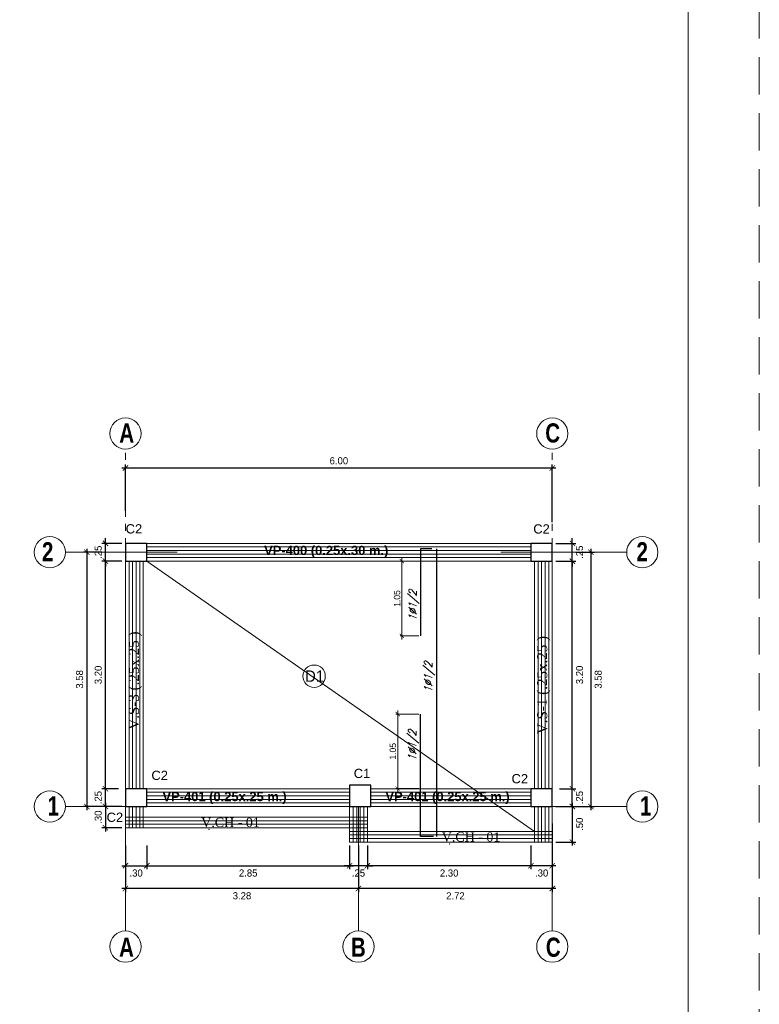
# Model space of a CAD drawing. Header units: metres. Extents: x -11 to 490, y -19 to 215.
# Tile 61 of 73: x 121 to 132, y 7 to 21. Entities that reach past the tile are written whole.
import ezdxf
from ezdxf.enums import TextEntityAlignment as Align

# ---------------------------------------------------------------- set-up
doc = ezdxf.new("R2010")
doc.units = ezdxf.units.M
for name, pattern in [('DASHDOT', [1, 0.5, -0.25, 0, -0.25]), ('DASHED', [19.05, 12.7, -6.35]), ('HIDDEN', [0.375, 0.25, -0.125])]:
    doc.linetypes.add(name, pattern=pattern)
for name, color, linetype, lineweight in [('ARMADURA', 4, 'Continuous', 25), ('COLUMNAS', 5, 'Continuous', 80), ('COTAS', 9, 'Continuous', 13), ('EJES', 251, 'Continuous', 20), ('LAYER2', 1, 'Continuous', 20), ('Pluma 0.2', 252, 'Continuous', 20)]:
    doc.layers.add(name, color=color, linetype=linetype, lineweight=lineweight)
doc.layers.add('FIERRO', color=5, linetype='Continuous')
doc.layers.add('VIGAS', color=2, linetype='Continuous')
doc.layers.add('no se imprime', color=8, linetype='DASHED', plot=False)
doc.layers.add('PLUMA 0.8', color=7, linetype='Continuous', lineweight=80, true_color=0x2e2e2e)
doc.styles.add('ARIAL', font='arial.ttf', dxfattribs={"width": 0.95})
doc.styles.add('ARIALNEG', font='arialbd.ttf')
doc.styles.add('DUTCHBI', font='dutchbi.ttf')
doc.styles.add('joe1', font='impact.ttf')
doc.styles.add('STYLE5', font='romans.shx', dxfattribs={"width": 0.8})
doc.styles.add('TEXTOCENT', font='GOTHIC.TTF')
doc.styles.add('ZOILA', font='arial.ttf', dxfattribs={"oblique": 0.01})
doc.dimstyles.new('PLANTA50', dxfattribs={"dimscale": 0.5, "dimtxt": 0.2, "dimasz": 0.15, "dimexe": 0.1, "dimexo": 0.1, "dimgap": 0.1, "dimtad": 2, "dimzin": 7, "dimdsep": 46, "dimtxsty": 'TEXTOCENT', "dimblk": 'ARCHTICK', "dimcen": 0.2, "dimdle": 0.1, "dimclrd": 8, "dimclre": 8, "dimclrt": 256, "dimaunit": 1, "dimadec": 0, "dimazin": 0, "dimtfac": 1, "dimtix": 1, "dimtmove": 2, "dimatfit": 3, "dimldrblk": 'ARCHTICK', "dimfxl": 1, "dimtolj": 1, "dimtzin": 0, "dimarcsym": 0})

# ---------------------------------------------------------------- blocks, each defined once
blk = doc.blocks.new('_ARCHTICK')
at = {"color": 0, "linetype": 'ByBlock', "const_width": 0.15}
blk.add_lwpolyline([(-0.5, -0.5), (0.5, 0.5)], dxfattribs=at)
blk = doc.blocks.new('*D481')
at = {"layer": 'COTAS', "color": 8, "lineweight": -2, "transparency": 16777216}
for p, q in [((128.819, 9.201), (128.819, 8.556)), ((128.519, 8.889), (128.519, 8.556)), ((128.869, 8.606), (128.469, 8.606))]:
    blk.add_line(p, q, dxfattribs=at)
at = {"layer": 'Defpoints', "color": 0, "lineweight": 5, "transparency": 16777216}
for p in [(128.819, 9.251), (128.519, 8.939), (128.519, 8.606)]:
    blk.add_point(p, dxfattribs=at)
at = {"layer": 'COTAS', "color": 8, "lineweight": -2, "transparency": 16777216, "xscale": 0.075, "yscale": 0.075, "zscale": 0.075, "rotation": 180}
blk.add_blockref('_ARCHTICK', (128.519, 8.606), dxfattribs=at)
at = {"layer": 'COTAS', "color": 8, "lineweight": -2, "transparency": 16777216, "xscale": 0.075, "yscale": 0.075, "zscale": 0.075}
blk.add_blockref('_ARCHTICK', (128.819, 8.606), dxfattribs=at)
at = {"layer": 'COTAS', "transparency": 16777216, "insert": (128.669, 8.503), "char_height": 0.1, "attachment_point": 5, "style": 'TEXTOCENT'}
blk.add_mtext('\\A1;.30', dxfattribs=at)
blk = doc.blocks.new('*D482')
at = {"layer": 'COTAS', "color": 8, "lineweight": -2, "transparency": 16777216}
for p, q in [((126.094, 8.889), (126.094, 8.236)), ((128.819, 8.889), (128.819, 8.236)), ((128.869, 8.286), (126.044, 8.286))]:
    blk.add_line(p, q, dxfattribs=at)
at = {"layer": 'Defpoints', "color": 0, "lineweight": 5, "transparency": 16777216}
for p in [(126.094, 8.939), (128.819, 8.939), (126.094, 8.286)]:
    blk.add_point(p, dxfattribs=at)
at = {"layer": 'COTAS', "color": 8, "lineweight": -2, "transparency": 16777216, "xscale": 0.075, "yscale": 0.075, "zscale": 0.075, "rotation": 180}
blk.add_blockref('_ARCHTICK', (126.094, 8.286), dxfattribs=at)
at = {"layer": 'COTAS', "color": 8, "lineweight": -2, "transparency": 16777216, "xscale": 0.075, "yscale": 0.075, "zscale": 0.075}
blk.add_blockref('_ARCHTICK', (128.819, 8.286), dxfattribs=at)
at = {"layer": 'COTAS', "transparency": 16777216, "insert": (127.457, 8.183), "char_height": 0.1, "attachment_point": 5, "style": 'TEXTOCENT'}
blk.add_mtext('\\A1;2.72', dxfattribs=at)
blk = doc.blocks.new('*D483')
at = {"layer": 'COTAS', "color": 8, "lineweight": -2, "transparency": 16777216}
for p, q in [((125.969, 8.889), (125.969, 8.556)), ((126.219, 8.889), (126.219, 8.556)), ((125.969, 8.606), (125.894, 8.606)), ((126.219, 8.606), (125.969, 8.606)), ((126.219, 8.606), (126.294, 8.606))]:
    blk.add_line(p, q, dxfattribs=at)
at = {"layer": 'Defpoints', "color": 0, "lineweight": 5, "transparency": 16777216}
for p in [(125.969, 8.939), (126.219, 8.939), (125.969, 8.606)]:
    blk.add_point(p, dxfattribs=at)
at = {"layer": 'COTAS', "color": 8, "lineweight": -2, "transparency": 16777216, "xscale": 0.075, "yscale": 0.075, "zscale": 0.075}
blk.add_blockref('_ARCHTICK', (125.969, 8.606), dxfattribs=at)
at = {"layer": 'COTAS', "color": 8, "lineweight": -2, "transparency": 16777216, "xscale": 0.075, "yscale": 0.075, "zscale": 0.075, "rotation": 180}
blk.add_blockref('_ARCHTICK', (126.219, 8.606), dxfattribs=at)
at = {"layer": 'COTAS', "transparency": 16777216, "insert": (126.094, 8.503), "char_height": 0.1, "attachment_point": 5, "style": 'TEXTOCENT'}
blk.add_mtext('\\A1;.25', dxfattribs=at)
blk = doc.blocks.new('*D484')
at = {"layer": 'COTAS', "color": 8, "lineweight": -2, "transparency": 16777216}
for p, q in [((122.819, 8.889), (122.819, 8.236)), ((126.094, 8.889), (126.094, 8.236)), ((126.144, 8.286), (122.769, 8.286))]:
    blk.add_line(p, q, dxfattribs=at)
at = {"layer": 'Defpoints', "color": 0, "lineweight": 5, "transparency": 16777216}
for p in [(122.819, 8.939), (126.094, 8.939), (122.819, 8.286)]:
    blk.add_point(p, dxfattribs=at)
at = {"layer": 'COTAS', "color": 8, "lineweight": -2, "transparency": 16777216, "xscale": 0.075, "yscale": 0.075, "zscale": 0.075, "rotation": 180}
blk.add_blockref('_ARCHTICK', (122.819, 8.286), dxfattribs=at)
at = {"layer": 'COTAS', "color": 8, "lineweight": -2, "transparency": 16777216, "xscale": 0.075, "yscale": 0.075, "zscale": 0.075}
blk.add_blockref('_ARCHTICK', (126.094, 8.286), dxfattribs=at)
at = {"layer": 'COTAS', "transparency": 16777216, "insert": (124.457, 8.183), "char_height": 0.1, "attachment_point": 5, "style": 'TEXTOCENT'}
blk.add_mtext('\\A1;3.28', dxfattribs=at)
blk = doc.blocks.new('*D485')
at = {"layer": 'COTAS', "color": 8, "lineweight": -2, "transparency": 16777216}
for p, q in [((122.819, 8.889), (122.819, 8.556)), ((123.119, 8.889), (123.119, 8.556)), ((122.769, 8.606), (123.169, 8.606))]:
    blk.add_line(p, q, dxfattribs=at)
at = {"layer": 'Defpoints', "color": 0, "lineweight": 5, "transparency": 16777216}
for p in [(122.819, 8.939), (123.119, 8.939), (123.119, 8.606)]:
    blk.add_point(p, dxfattribs=at)
at = {"layer": 'COTAS', "color": 8, "lineweight": -2, "transparency": 16777216, "xscale": 0.075, "yscale": 0.075, "zscale": 0.075, "rotation": 180}
blk.add_blockref('_ARCHTICK', (122.819, 8.606), dxfattribs=at)
at = {"layer": 'COTAS', "color": 8, "lineweight": -2, "transparency": 16777216, "xscale": 0.075, "yscale": 0.075, "zscale": 0.075}
blk.add_blockref('_ARCHTICK', (123.119, 8.606), dxfattribs=at)
at = {"layer": 'COTAS', "transparency": 16777216, "insert": (122.969, 8.503), "char_height": 0.1, "attachment_point": 5, "style": 'TEXTOCENT'}
blk.add_mtext('\\A1;.30', dxfattribs=at)
blk = doc.blocks.new('*D486')
at = {"layer": 'COTAS', "color": 8, "lineweight": -2, "transparency": 16777216}
for p, q in [((123.119, 8.889), (123.119, 8.556)), ((125.969, 8.889), (125.969, 8.556)), ((123.069, 8.606), (126.019, 8.606))]:
    blk.add_line(p, q, dxfattribs=at)
at = {"layer": 'Defpoints', "color": 0, "lineweight": 5, "transparency": 16777216}
for p in [(123.119, 8.939), (125.969, 8.939), (125.969, 8.606)]:
    blk.add_point(p, dxfattribs=at)
at = {"layer": 'COTAS', "color": 8, "lineweight": -2, "transparency": 16777216, "xscale": 0.075, "yscale": 0.075, "zscale": 0.075, "rotation": 180}
blk.add_blockref('_ARCHTICK', (123.119, 8.606), dxfattribs=at)
at = {"layer": 'COTAS', "color": 8, "lineweight": -2, "transparency": 16777216, "xscale": 0.075, "yscale": 0.075, "zscale": 0.075}
blk.add_blockref('_ARCHTICK', (125.969, 8.606), dxfattribs=at)
at = {"layer": 'COTAS', "transparency": 16777216, "insert": (124.544, 8.503), "char_height": 0.1, "attachment_point": 5, "style": 'TEXTOCENT'}
blk.add_mtext('\\A1;2.85', dxfattribs=at)
blk = doc.blocks.new('*D487')
at = {"layer": 'COTAS', "color": 8, "lineweight": -2, "transparency": 16777216}
for p, q in [((126.219, 8.889), (126.219, 8.556)), ((128.519, 8.889), (128.519, 8.556)), ((128.569, 8.606), (126.169, 8.606))]:
    blk.add_line(p, q, dxfattribs=at)
at = {"layer": 'Defpoints', "color": 0, "lineweight": 5, "transparency": 16777216}
for p in [(126.219, 8.939), (128.519, 8.939), (126.219, 8.606)]:
    blk.add_point(p, dxfattribs=at)
at = {"layer": 'COTAS', "color": 8, "lineweight": -2, "transparency": 16777216, "xscale": 0.075, "yscale": 0.075, "zscale": 0.075, "rotation": 180}
blk.add_blockref('_ARCHTICK', (126.219, 8.606), dxfattribs=at)
at = {"layer": 'COTAS', "color": 8, "lineweight": -2, "transparency": 16777216, "xscale": 0.075, "yscale": 0.075, "zscale": 0.075}
blk.add_blockref('_ARCHTICK', (128.519, 8.606), dxfattribs=at)
at = {"layer": 'COTAS', "transparency": 16777216, "insert": (127.369, 8.503), "char_height": 0.1, "attachment_point": 5, "style": 'TEXTOCENT'}
blk.add_mtext('\\A1;2.30', dxfattribs=at)
blk = doc.blocks.new('*D488')
at = {"layer": 'COTAS', "color": 8, "lineweight": -2, "transparency": 16777216}
for p, q in [((129.1, 9.689), (129.1, 9.764)), ((128.919, 9.689), (129.15, 9.689)), ((129.1, 9.439), (129.1, 9.689)), ((128.919, 9.439), (129.15, 9.439)), ((129.1, 9.439), (129.1, 9.364))]:
    blk.add_line(p, q, dxfattribs=at)
at = {"layer": 'Defpoints', "color": 0, "lineweight": 5, "transparency": 16777216}
for p in [(128.869, 9.689), (129.1, 9.689), (128.869, 9.439)]:
    blk.add_point(p, dxfattribs=at)
at = {"layer": 'COTAS', "color": 8, "lineweight": -2, "transparency": 16777216, "xscale": 0.075, "yscale": 0.075, "zscale": 0.075}
for p, rotation in [((129.1, 9.689), 270), ((129.1, 9.439), 90)]:
    blk.add_blockref('_ARCHTICK', p, dxfattribs=dict(at, rotation=rotation))
at = {"layer": 'COTAS', "transparency": 16777216, "insert": (129.202, 9.564), "char_height": 0.1, "attachment_point": 5, "rotation": 90, "style": 'TEXTOCENT'}
blk.add_mtext('\\A1;.25', dxfattribs=at)
blk = doc.blocks.new('*D489')
at = {"layer": 'COTAS', "color": 8, "lineweight": -2, "transparency": 16777216}
for p, q in [((128.869, 12.889), (129.15, 12.889)), ((129.1, 9.639), (129.1, 12.939)), ((128.919, 9.689), (129.15, 9.689))]:
    blk.add_line(p, q, dxfattribs=at)
at = {"layer": 'Defpoints', "color": 0, "lineweight": 5, "transparency": 16777216}
for p in [(128.819, 12.889), (129.1, 12.889), (128.869, 9.689)]:
    blk.add_point(p, dxfattribs=at)
at = {"layer": 'COTAS', "color": 8, "lineweight": -2, "transparency": 16777216, "xscale": 0.075, "yscale": 0.075, "zscale": 0.075}
for p, rotation in [((129.1, 12.889), 90), ((129.1, 9.689), 270)]:
    blk.add_blockref('_ARCHTICK', p, dxfattribs=dict(at, rotation=rotation))
at = {"layer": 'COTAS', "transparency": 16777216, "insert": (129.202, 11.289), "char_height": 0.1, "attachment_point": 5, "rotation": 90, "style": 'TEXTOCENT'}
blk.add_mtext('\\A1;3.20', dxfattribs=at)
blk = doc.blocks.new('*D490')
at = {"layer": 'COTAS', "color": 8, "lineweight": -2, "transparency": 16777216}
for p, q in [((128.869, 9.439), (129.15, 9.439)), ((129.1, 9.489), (129.1, 8.889)), ((128.869, 8.939), (129.15, 8.939))]:
    blk.add_line(p, q, dxfattribs=at)
at = {"layer": 'Defpoints', "color": 0, "lineweight": 5, "transparency": 16777216}
for p in [(128.819, 9.439), (128.819, 8.939), (129.1, 8.939)]:
    blk.add_point(p, dxfattribs=at)
at = {"layer": 'COTAS', "color": 8, "lineweight": -2, "transparency": 16777216, "xscale": 0.075, "yscale": 0.075, "zscale": 0.075}
for p, rotation in [((129.1, 9.439), 90), ((129.1, 8.939), 270)]:
    blk.add_blockref('_ARCHTICK', p, dxfattribs=dict(at, rotation=rotation))
at = {"layer": 'COTAS', "transparency": 16777216, "insert": (129.202, 9.189), "char_height": 0.1, "attachment_point": 5, "rotation": 90, "style": 'TEXTOCENT'}
blk.add_mtext('\\A1;.50', dxfattribs=at)
blk = doc.blocks.new('*D491')
at = {"layer": 'COTAS', "color": 8, "lineweight": -2, "transparency": 16777216}
for p, q in [((129.15, 13.014), (129.411, 13.014)), ((129.361, 13.064), (129.361, 9.389)), ((128.919, 9.439), (129.411, 9.439))]:
    blk.add_line(p, q, dxfattribs=at)
at = {"layer": 'Defpoints', "color": 0, "lineweight": 5, "transparency": 16777216}
for p in [(129.1, 13.014), (128.869, 9.439), (129.361, 9.439)]:
    blk.add_point(p, dxfattribs=at)
at = {"layer": 'COTAS', "color": 8, "lineweight": -2, "transparency": 16777216, "xscale": 0.075, "yscale": 0.075, "zscale": 0.075}
for p, rotation in [((129.361, 13.014), 90), ((129.361, 9.439), 270)]:
    blk.add_blockref('_ARCHTICK', p, dxfattribs=dict(at, rotation=rotation))
at = {"layer": 'COTAS', "transparency": 16777216, "insert": (129.464, 11.226), "char_height": 0.1, "attachment_point": 5, "rotation": 90, "style": 'TEXTOCENT'}
blk.add_mtext('\\A1;3.58', dxfattribs=at)
blk = doc.blocks.new('*D492')
at = {"layer": 'COTAS', "color": 8, "lineweight": -2, "transparency": 16777216}
for p, q in [((129.1, 13.139), (129.1, 13.214)), ((128.869, 13.139), (129.15, 13.139)), ((129.1, 12.889), (129.1, 13.139)), ((128.869, 12.889), (129.15, 12.889)), ((129.1, 12.889), (129.1, 12.814))]:
    blk.add_line(p, q, dxfattribs=at)
at = {"layer": 'Defpoints', "color": 0, "lineweight": 5, "transparency": 16777216}
for p in [(128.819, 13.139), (129.1, 13.139), (128.819, 12.889)]:
    blk.add_point(p, dxfattribs=at)
at = {"layer": 'COTAS', "color": 8, "lineweight": -2, "transparency": 16777216, "xscale": 0.075, "yscale": 0.075, "zscale": 0.075}
for p, rotation in [((129.1, 13.139), 270), ((129.1, 12.889), 90)]:
    blk.add_blockref('_ARCHTICK', p, dxfattribs=dict(at, rotation=rotation))
at = {"layer": 'COTAS', "transparency": 16777216, "insert": (129.202, 13.014), "char_height": 0.1, "attachment_point": 5, "rotation": 90, "style": 'TEXTOCENT'}
blk.add_mtext('\\A1;.25', dxfattribs=at)
blk = doc.blocks.new('*D493')
at = {"layer": 'COTAS', "color": 8, "lineweight": -2, "transparency": 16777216}
for p, q in [((122.538, 9.689), (122.538, 9.764)), ((122.719, 9.689), (122.488, 9.689)), ((122.538, 9.439), (122.538, 9.689)), ((122.719, 9.439), (122.488, 9.439)), ((122.538, 9.439), (122.538, 9.364))]:
    blk.add_line(p, q, dxfattribs=at)
at = {"layer": 'Defpoints', "color": 0, "lineweight": 5, "transparency": 16777216}
for p in [(122.538, 9.689), (122.769, 9.689), (122.769, 9.439)]:
    blk.add_point(p, dxfattribs=at)
at = {"layer": 'COTAS', "color": 8, "lineweight": -2, "transparency": 16777216, "xscale": 0.075, "yscale": 0.075, "zscale": 0.075}
for p, rotation in [((122.538, 9.689), 270), ((122.538, 9.439), 90)]:
    blk.add_blockref('_ARCHTICK', p, dxfattribs=dict(at, rotation=rotation))
at = {"layer": 'COTAS', "transparency": 16777216, "insert": (122.436, 9.564), "char_height": 0.1, "attachment_point": 5, "rotation": 90, "style": 'TEXTOCENT'}
blk.add_mtext('\\A1;.25', dxfattribs=at)
blk = doc.blocks.new('*D494')
at = {"layer": 'COTAS', "color": 8, "lineweight": -2, "transparency": 16777216}
for p, q in [((122.719, 12.889), (122.488, 12.889)), ((122.538, 9.639), (122.538, 12.939)), ((122.719, 9.689), (122.488, 9.689))]:
    blk.add_line(p, q, dxfattribs=at)
at = {"layer": 'Defpoints', "color": 0, "lineweight": 5, "transparency": 16777216}
for p in [(122.538, 12.889), (122.769, 12.889), (122.769, 9.689)]:
    blk.add_point(p, dxfattribs=at)
at = {"layer": 'COTAS', "color": 8, "lineweight": -2, "transparency": 16777216, "xscale": 0.075, "yscale": 0.075, "zscale": 0.075}
for p, rotation in [((122.538, 12.889), 90), ((122.538, 9.689), 270)]:
    blk.add_blockref('_ARCHTICK', p, dxfattribs=dict(at, rotation=rotation))
at = {"layer": 'COTAS', "transparency": 16777216, "insert": (122.436, 11.289), "char_height": 0.1, "attachment_point": 5, "rotation": 90, "style": 'TEXTOCENT'}
blk.add_mtext('\\A1;3.20', dxfattribs=at)
blk = doc.blocks.new('*D495')
at = {"layer": 'COTAS', "color": 8, "lineweight": -2, "transparency": 16777216}
for p, q in [((122.488, 13.014), (122.227, 13.014)), ((122.277, 13.064), (122.277, 9.389)), ((122.719, 9.439), (122.227, 9.439))]:
    blk.add_line(p, q, dxfattribs=at)
at = {"layer": 'Defpoints', "color": 0, "lineweight": 5, "transparency": 16777216}
for p in [(122.538, 13.014), (122.277, 9.439), (122.769, 9.439)]:
    blk.add_point(p, dxfattribs=at)
at = {"layer": 'COTAS', "color": 8, "lineweight": -2, "transparency": 16777216, "xscale": 0.075, "yscale": 0.075, "zscale": 0.075}
for p, rotation in [((122.277, 13.014), 90), ((122.277, 9.439), 270)]:
    blk.add_blockref('_ARCHTICK', p, dxfattribs=dict(at, rotation=rotation))
at = {"layer": 'COTAS', "transparency": 16777216, "insert": (122.174, 11.226), "char_height": 0.1, "attachment_point": 5, "rotation": 90, "style": 'TEXTOCENT'}
blk.add_mtext('\\A1;3.58', dxfattribs=at)
blk = doc.blocks.new('*D496')
at = {"layer": 'COTAS', "color": 8, "lineweight": -2, "transparency": 16777216}
for p, q in [((122.538, 13.139), (122.538, 13.214)), ((122.769, 13.139), (122.488, 13.139)), ((122.538, 12.889), (122.538, 13.139)), ((122.769, 12.889), (122.488, 12.889)), ((122.538, 12.889), (122.538, 12.814))]:
    blk.add_line(p, q, dxfattribs=at)
at = {"layer": 'Defpoints', "color": 0, "lineweight": 5, "transparency": 16777216}
for p in [(122.538, 13.139), (122.819, 13.139), (122.819, 12.889)]:
    blk.add_point(p, dxfattribs=at)
at = {"layer": 'COTAS', "color": 8, "lineweight": -2, "transparency": 16777216, "xscale": 0.075, "yscale": 0.075, "zscale": 0.075}
for p, rotation in [((122.538, 13.139), 270), ((122.538, 12.889), 90)]:
    blk.add_blockref('_ARCHTICK', p, dxfattribs=dict(at, rotation=rotation))
at = {"layer": 'COTAS', "transparency": 16777216, "insert": (122.436, 13.014), "char_height": 0.1, "attachment_point": 5, "rotation": 90, "style": 'TEXTOCENT'}
blk.add_mtext('\\A1;.25', dxfattribs=at)
blk = doc.blocks.new('*D680')
at = {"layer": 'COTAS', "color": 8, "lineweight": -2, "transparency": 16777216}
for p, q in [((122.769, 9.439), (122.488, 9.439)), ((122.538, 9.489), (122.538, 9.089)), ((122.769, 9.139), (122.488, 9.139))]:
    blk.add_line(p, q, dxfattribs=at)
at = {"layer": 'Defpoints', "color": 0, "lineweight": 5, "transparency": 16777216}
for p in [(122.819, 9.439), (122.538, 9.139), (122.819, 9.139)]:
    blk.add_point(p, dxfattribs=at)
at = {"layer": 'COTAS', "color": 8, "lineweight": -2, "transparency": 16777216, "xscale": 0.075, "yscale": 0.075, "zscale": 0.075}
for p, rotation in [((122.538, 9.439), 90), ((122.538, 9.139), 270)]:
    blk.add_blockref('_ARCHTICK', p, dxfattribs=dict(at, rotation=rotation))
at = {"layer": 'COTAS', "transparency": 16777216, "insert": (122.436, 9.289), "char_height": 0.1, "attachment_point": 5, "rotation": 90, "style": 'TEXTOCENT'}
blk.add_mtext('\\A1;.30', dxfattribs=at)
blk = doc.blocks.new('*D682')
at = {"layer": 'COTAS', "color": 8, "lineweight": -2, "transparency": 16777216}
for p, q in [((128.869, 14.198), (122.769, 14.198)), ((122.819, 13.595), (122.819, 14.248)), ((128.819, 13.438), (128.819, 14.248))]:
    blk.add_line(p, q, dxfattribs=at)
at = {"layer": 'Defpoints', "color": 0, "lineweight": 5, "transparency": 16777216}
for p in [(122.819, 14.198), (122.819, 13.545), (128.819, 13.388)]:
    blk.add_point(p, dxfattribs=at)
at = {"layer": 'COTAS', "color": 8, "lineweight": -2, "transparency": 16777216, "xscale": 0.075, "yscale": 0.075, "zscale": 0.075, "rotation": 180}
blk.add_blockref('_ARCHTICK', (122.819, 14.198), dxfattribs=at)
at = {"layer": 'COTAS', "color": 8, "lineweight": -2, "transparency": 16777216, "xscale": 0.075, "yscale": 0.075, "zscale": 0.075}
blk.add_blockref('_ARCHTICK', (128.819, 14.198), dxfattribs=at)
at = {"layer": 'COTAS', "transparency": 16777216, "insert": (125.819, 14.3), "char_height": 0.1, "attachment_point": 5, "style": 'TEXTOCENT'}
blk.add_mtext('\\A1;6.00', dxfattribs=at)
blk = doc.blocks.new('*D774')
at = {"layer": 'COTAS', "color": 152, "linetype": 'Continuous', "lineweight": 5, "transparency": 16777216}
for p, q in [((126.992, 12.889), (126.679, 12.889)), ((126.704, 11.789), (126.704, 12.939)), ((126.942, 11.839), (126.679, 11.839))]:
    blk.add_line(p, q, dxfattribs=at)
at = {"layer": 'Defpoints', "color": 0, "linetype": 'Continuous', "lineweight": 5, "transparency": 16777216}
for p in [(126.704, 12.889), (127.017, 12.889), (126.967, 11.839)]:
    blk.add_point(p, dxfattribs=at)
at = {"layer": 'COTAS', "color": 152, "linetype": 'Continuous', "lineweight": 5, "transparency": 16777216, "xscale": 0.06, "yscale": 0.06, "zscale": 0.06}
for p, rotation in [((126.704, 12.889), 90), ((126.704, 11.839), 270)]:
    blk.add_blockref('_ARCHTICK', p, dxfattribs=dict(at, rotation=rotation))
at = {"layer": 'COTAS', "color": 2, "linetype": 'Continuous', "lineweight": 5, "transparency": 16777216, "insert": (126.637, 12.364), "char_height": 0.09, "attachment_point": 5, "rotation": 90, "style": 'TEXTOCENT'}
blk.add_mtext('\\A1;1.05', dxfattribs=at)
blk = doc.blocks.new('*D775')
at = {"layer": 'COTAS', "color": 152, "linetype": 'Continuous', "lineweight": 5, "transparency": 16777216}
for p, q in [((126.942, 10.739), (126.621, 10.739)), ((126.646, 10.789), (126.646, 9.641)), ((126.942, 9.691), (126.621, 9.691))]:
    blk.add_line(p, q, dxfattribs=at)
at = {"layer": 'Defpoints', "color": 0, "linetype": 'Continuous', "lineweight": 5, "transparency": 16777216}
for p in [(126.967, 10.739), (126.646, 9.691), (126.967, 9.691)]:
    blk.add_point(p, dxfattribs=at)
at = {"layer": 'COTAS', "color": 152, "linetype": 'Continuous', "lineweight": 5, "transparency": 16777216, "xscale": 0.06, "yscale": 0.06, "zscale": 0.06}
for p, rotation in [((126.646, 10.739), 90), ((126.646, 9.691), 270)]:
    blk.add_blockref('_ARCHTICK', p, dxfattribs=dict(at, rotation=rotation))
at = {"layer": 'COTAS', "color": 2, "linetype": 'Continuous', "lineweight": 5, "transparency": 16777216, "insert": (126.578, 10.215), "char_height": 0.09, "attachment_point": 5, "rotation": 90, "style": 'TEXTOCENT'}
blk.add_mtext('\\A1;1.05', dxfattribs=at)

msp = doc.modelspace()

# ---------------------------------------------------------------- linework, layer by layer
at = {"layer": 'ARMADURA', "color": 1, "linetype": 'Continuous', "lineweight": 5}
for p in [(123.992, 9.116), (127.374, 8.911)]:
    msp.add_point(p, dxfattribs=at)
at = {"layer": 'COLUMNAS', "color": 160, "linetype": 'Continuous', "lineweight": 30}
for points in [[(123.119, 13.139), (122.819, 13.139), (122.819, 12.889), (123.119, 12.889)], [(128.819, 13.139), (128.519, 13.139), (128.519, 12.889), (128.819, 12.889)], [(126.269, 9.739), (125.969, 9.739), (125.969, 9.439), (126.269, 9.439)], [(123.119, 9.689), (122.819, 9.689), (122.819, 9.439), (123.119, 9.439)], [(128.819, 9.689), (128.519, 9.689), (128.519, 9.439), (128.819, 9.439)]]:
    msp.add_lwpolyline(points, close=True, dxfattribs=at)
at = {"layer": 'EJES', "color": 250, "linetype": 'DASHDOT', "lineweight": 5, "ltscale": 0.01}
for p, q in [((122.819, 12.313), (122.819, 14.463)), ((128.819, 12.313), (128.819, 14.463))]:
    msp.add_line(p, q, dxfattribs=at)
at = {"layer": 'EJES', "color": 152, "linetype": 'Continuous', "lineweight": 5}
for p, q in [((123.544, 13.014), (121.976, 13.014)), ((128.094, 13.014), (129.864, 13.014)), ((123.544, 9.439), (121.976, 9.439)), ((122.819, 9.439), (122.819, 7.689)), ((126.094, 9.439), (126.094, 7.689)), ((128.094, 9.439), (129.864, 9.439)), ((128.819, 9.439), (128.819, 7.689))]:
    msp.add_line(p, q, dxfattribs=at)
for centre in [(122.819, 14.683), (128.819, 14.683), (121.756, 13.014), (130.084, 13.014), (121.756, 9.439), (130.084, 9.439), (122.819, 7.469), (126.094, 7.469), (128.819, 7.469)]:
    msp.add_circle(centre, 0.22, dxfattribs=at)
at = {"layer": 'FIERRO', "color": 181}
msp.add_line((127.192, 13.06), (127.192, 9.016), dxfattribs=at)
for points in [[(127.124, 13.06), (126.967, 13.06), (126.967, 11.839)], [(127.149, 9.016), (126.967, 9.016), (126.967, 10.739)]]:
    msp.add_lwpolyline(points, dxfattribs=at)
at = {"layer": 'no se imprime', "color": 251, "linetype": 'HIDDEN', "lineweight": 5, "ltscale": 2.1}
msp.add_lwpolyline([(88.728, -6.587), (88.728, 23.913), (131.728, 23.913), (131.728, -6.587)], close=True, dxfattribs=at)
at = {"layer": 'Pluma 0.2', "color": 4, "ltscale": 0.5}
msp.add_lwpolyline([(89.728, 22.913), (130.728, 22.913), (130.728, -5.587), (89.728, -5.587)], close=True, dxfattribs=at)
at = {"layer": 'VIGAS', "color": 253, "linetype": 'Continuous', "lineweight": 9}
for p, q in [((123.119, 13.139), (128.519, 13.139)), ((122.819, 12.889), (122.819, 9.689)), ((123.119, 12.889), (128.519, 12.889)), ((128.569, 12.889), (128.569, 9.689)), ((128.819, 12.889), (128.819, 9.689)), ((123.119, 9.689), (125.969, 9.689)), ((128.519, 9.689), (126.269, 9.689)), ((122.819, 9.139), (122.819, 9.439)), ((123.069, 9.439), (123.069, 9.139)), ((125.969, 9.439), (123.119, 9.439)), ((125.969, 9.439), (125.969, 8.939)), ((126.219, 9.439), (128.519, 9.439)), ((126.219, 9.439), (126.219, 8.939)), ((128.569, 9.439), (128.569, 8.939)), ((128.819, 9.439), (128.819, 8.939)), ((126.219, 9.289), (122.819, 9.289)), ((126.219, 9.139), (122.819, 9.139)), ((125.969, 9.089), (128.819, 9.089)), ((125.969, 8.939), (128.819, 8.939))]:
    msp.add_line(p, q, dxfattribs=at)
at = {"layer": 'VIGAS', "color": 1, "linetype": 'Continuous', "lineweight": 5}
for p, q in [((123.119, 13.089), (128.519, 13.089)), ((123.119, 13.039), (128.519, 13.039)), ((122.869, 12.889), (122.869, 9.689)), ((122.919, 12.889), (122.919, 9.689)), ((123.119, 12.989), (128.519, 12.989)), ((123.119, 12.939), (128.519, 12.939)), ((128.619, 12.889), (128.619, 9.689)), ((128.669, 12.889), (128.669, 9.689)), ((128.719, 12.889), (128.719, 9.689)), ((128.769, 12.889), (128.769, 9.689)), ((123.119, 9.639), (125.969, 9.639)), ((123.119, 9.589), (125.969, 9.589)), ((128.519, 9.639), (126.269, 9.639)), ((128.519, 9.589), (126.269, 9.589)), ((122.869, 9.139), (122.869, 9.439)), ((122.919, 9.139), (122.919, 9.439)), ((122.969, 9.139), (122.969, 9.439)), ((123.019, 9.139), (123.019, 9.439)), ((123.119, 9.539), (125.969, 9.539)), ((123.119, 9.489), (125.969, 9.489)), ((126.019, 9.439), (126.019, 8.939)), ((126.069, 9.439), (126.069, 8.939)), ((126.119, 9.439), (126.119, 8.939)), ((126.169, 9.439), (126.169, 8.939)), ((128.519, 9.539), (126.269, 9.539)), ((128.519, 9.489), (126.269, 9.489)), ((128.619, 9.439), (128.619, 8.939)), ((128.669, 9.439), (128.669, 8.939)), ((128.719, 9.439), (128.719, 8.939)), ((128.769, 9.439), (128.769, 8.939)), ((126.219, 9.239), (122.819, 9.239)), ((126.219, 9.189), (122.819, 9.189)), ((125.969, 9.039), (128.819, 9.039)), ((125.969, 8.989), (128.819, 8.989))]:
    msp.add_line(p, q, dxfattribs=at)
at = {"layer": 'VIGAS', "color": 40, "linetype": 'Continuous', "lineweight": 5}
msp.add_line((128.569, 9.089), (123.119, 12.889), dxfattribs=at)
at = {"layer": 'VIGAS', "color": 1, "linetype": 'Continuous', "lineweight": 5}
for points in [[(122.969, 12.889), (122.969, 9.689), (122.969, 9.689)], [(123.019, 12.889), (123.019, 9.689)]]:
    msp.add_lwpolyline(points, dxfattribs=at)
at = {"layer": 'VIGAS', "color": 253, "linetype": 'Continuous', "lineweight": 9}
msp.add_lwpolyline([(123.069, 12.889), (123.069, 9.689)], dxfattribs=at)
at = {"layer": 'VIGAS', "color": 3, "linetype": 'Continuous', "lineweight": 5}
msp.add_circle((125.471, 11.271), 0.157, dxfattribs=at)

# ---------------------------------------------------------------- texts
at = {"layer": 'EJES', "color": 132, "linetype": 'Continuous', "lineweight": 5, "style": 'joe1'}
for s, p in [('A', (122.732, 14.557)), ('C', (128.72, 14.557)), ('2', (121.645, 12.887)), ('2', (130.002, 12.887)), ('1', (121.724, 9.312)), ('1', (130.05, 9.312)), ('A', (122.729, 7.326)), ('B', (125.988, 7.326)), ('C', (128.728, 7.326))]:
    msp.add_text(s, height=0.269, rotation=0.0007, dxfattribs=at).set_placement(p)
at = {"layer": 'EJES', "color": 7, "style": 'ARIALNEG'}
for s, p in [('VP-400 (0.25x.30 m.)', (125.641, 13.04)), ('VP-401 (0.25x.25 m.)', (124.212, 9.579)), ('VP-401 (0.25x.25 m.)', (127.346, 9.579))]:
    msp.add_text(s, height=0.13, rotation=0.0007, dxfattribs=at).set_placement(p, align=Align.MIDDLE_CENTER)
at = {"layer": 'EJES', "color": 4, "style": 'ARIAL', "width": 0.95}
msp.add_text('D1', height=0.16, rotation=0.0007, dxfattribs=at).set_placement((125.342, 11.192))
at = {"layer": 'LAYER2', "color": 7, "linetype": 'Continuous', "style": 'DUTCHBI'}
for s, p in [('  V.S-3 (.25x.25 )', (123.007, 10.414)), ('  V.S-1 (.25x.25 )', (128.746, 10.351))]:
    msp.add_text(s, height=0.14, rotation=90, dxfattribs=at).set_placement(p)
for p in [(123.884, 9.151), (127.265, 8.946)]:
    msp.add_text('V.CH - 01 ', height=0.13, dxfattribs=at).set_placement(p)
at = {"layer": 'PLUMA 0.8', "color": 4, "linetype": 'Continuous', "lineweight": 25, "style": 'ZOILA', "oblique": 0.01}
for s, p in [('C2', (122.938, 13.278)), ('C2', (128.667, 13.277)), ('C1', (126.144, 9.839)), ('C2', (123.3, 9.812)), ('C2', (128.362, 9.765)), ('C2', (122.67, 9.223))]:
    msp.add_text(s, height=0.13, dxfattribs=at).set_placement(p, align=Align.CENTER)
at = {"layer": 'PLUMA 0.8', "color": 9, "linetype": 'Continuous', "lineweight": 5, "style": 'STYLE5', "oblique": 21, "width": 0.9}
for p in [(126.912, 12.262), (127.129, 11.253), (126.905, 10.295)]:
    msp.add_text('1Ø1/2', height=0.11, rotation=90, dxfattribs=at).set_placement(p, align=Align.CENTER)

# ---------------------------------------------------------------- dimensions: what is measured, and where the dimension line sits
at = {"layer": 'COTAS'}
for base, p1, p2, angle, picture, middle in [((122.819, 14.198), (128.819, 13.388), (122.819, 13.545), 180, '*D682', (125.819, 14.3)), ((122.538, 13.139), (122.819, 12.889), (122.819, 13.139), 90, '*D496', (122.436, 13.014)), ((129.1, 13.139), (128.819, 12.889), (128.819, 13.139), 90, '*D492', (129.202, 13.014)), ((122.2769627, 9.4389612), (122.5382972, 13.0139613), (122.7690826, 9.4389612), 90, '*D495', (122.1744474, 11.2264612)), ((129.3612022, 9.4389612), (129.0998678, 13.0139613), (128.8690823, 9.4389612), 90, '*D491', (129.4637175, 11.2264612)), ((122.538, 12.889), (122.769, 9.689), (122.769, 12.889), 270, '*D494', (122.436, 11.289)), ((129.1, 12.889), (128.869, 9.689), (128.819, 12.889), 270, '*D489', (129.202, 11.289)), ((122.538, 9.139), (122.819, 9.439), (122.819, 9.139), 90, '*D680', (122.436, 9.289)), ((129.1, 8.939), (128.819, 9.439), (128.819, 8.939), 90, '*D490', (129.202, 9.189)), ((128.519, 8.606), (128.819, 9.251), (128.519, 8.939), 180, '*D481', (128.669, 8.503)), ((122.819082, 8.2857), (126.094083, 8.938961), (122.819082, 8.938961), 180, '*D484', (124.456583, 8.183184)), ((125.969, 8.606), (126.219, 8.939), (125.969, 8.939), 180, '*D483', (126.094, 8.503)), ((126.094083, 8.2857), (128.819082, 8.938961), (126.094083, 8.938961), 180, '*D482', (127.456583, 8.183184)), ((126.219, 8.606), (128.519, 8.939), (126.219, 8.939), 180, '*D487', (127.369, 8.503))]:
    dim = msp.add_linear_dim(base=base, p1=p1, p2=p2, angle=angle, dimstyle='PLANTA50', dxfattribs=at)
    dim.commit()
    dim.dimension.update_dxf_attribs({"geometry": picture, "text_midpoint": middle})
at = {"layer": 'COTAS', "color": 152, "linetype": 'Continuous', "lineweight": 5}
for base, p1, p2, picture, middle in [((126.704, 12.889), (126.967, 11.839), (127.017, 12.889), '*D774', (126.637, 12.364)), ((126.646, 9.691), (126.967, 10.739), (126.967, 9.691), '*D775', (126.578, 10.215))]:
    dim = msp.add_linear_dim(base=base, p1=p1, p2=p2, angle=90, dimstyle='PLANTA50', override={"dimtxt": 0.18, "dimasz": 0.12, "dimexe": 0.05, "dimexo": 0.05, "dimgap": 0.04, "dimclrd": 152, "dimclre": 152, "dimclrt": 2, "dimlwd": 5, "dimlwe": 5}, dxfattribs=at)
    dim.commit()
    dim.dimension.update_dxf_attribs({"geometry": picture, "text_midpoint": middle})
at = {"layer": 'COTAS'}
for p1, p2, distance, picture, middle in [((122.769, 9.439), (122.769, 9.689), 0.231, '*D493', (122.436, 9.564)), ((128.869, 9.439), (128.869, 9.689), -0.231, '*D488', (129.202, 9.564))]:
    dim = msp.add_aligned_dim(p1=p1, p2=p2, distance=distance, dimstyle='PLANTA50', dxfattribs=at)
    dim.commit()
    dim.dimension.update_dxf_attribs({"geometry": picture, "text_midpoint": middle})
for base, p1, p2, picture, middle in [((123.119, 8.606), (122.819, 8.939), (123.119, 8.939), '*D485', (122.969, 8.503)), ((125.969, 8.606), (123.119, 8.939), (125.969, 8.939), '*D486', (124.544, 8.503))]:
    dim = msp.add_linear_dim(base=base, p1=p1, p2=p2, dimstyle='PLANTA50', dxfattribs=at)
    dim.commit()
    dim.dimension.update_dxf_attribs({"geometry": picture, "text_midpoint": middle})

doc.saveas('drawing.dxf')
